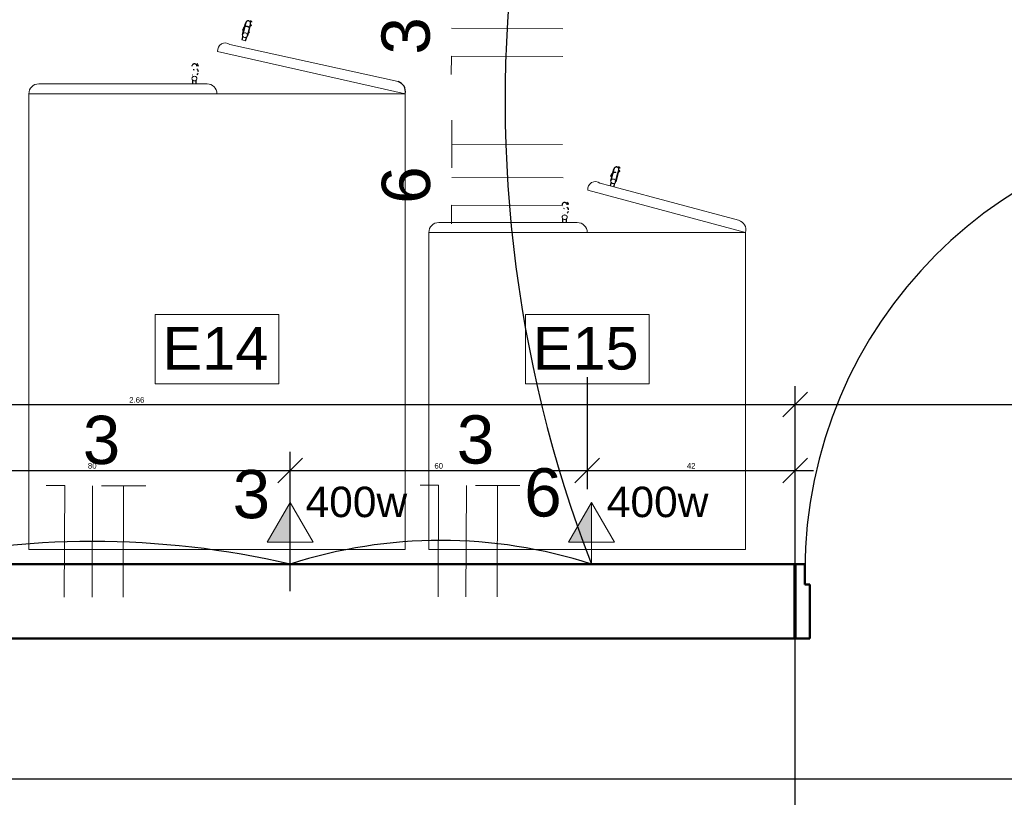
# Model space of a CAD drawing. Header units: metres. Extents: x -69 to 570, y -81 to 66.
# Tile 6 of 33: x -6.3 to -4.31, y -8.44 to -6.87. Entities that reach past the tile are written whole.
import ezdxf

# ---------------------------------------------------------------- set-up
doc = ezdxf.new("R2010")
doc.units = ezdxf.units.M
for name, color, linetype, lineweight in [('A-ANNO-DIMS', 211, 'Continuous', 9), ('A-ANNO-NOTE', 3, 'Continuous', 9), ('A-DOOR', 31, 'Continuous', 25), ('A-WALL', 113, 'Continuous', 25), ('EL-Condutos', 1, 'Continuous', 30), ('EL-Fios', 251, 'Continuous', 20), ('EL-Textos fios', 7, 'Continuous', 20), ('HACH', 251, 'Continuous', 5), ('Q-CASE', 31, 'Continuous', 25)]:
    doc.layers.add(name, color=color, linetype=linetype, lineweight=lineweight)
doc.styles.add('Arial', font='arial.ttf', dxfattribs={"height": 0.049177})
doc.styles.add('Arial_1', font='arial.ttf', dxfattribs={"height": 0.061471})
doc.styles.add('Arial_5', font='arial.ttf', dxfattribs={"height": 0.036882})
doc.styles.add('Arial_6', font='arial.ttf', dxfattribs={"height": 0.086059})
doc.dimstyles.new('Diagonal_-_1_50mm_Arial', dxfattribs={"dimscale": 0.3048, "dimtxt": 0.0375, "dimasz": 0.164042, "dimexe": 0.123031, "dimexo": 0.0625, "dimgap": 0.012303, "dimtad": 1, "dimrnd": 0.001, "dimzin": 0, "dimdsep": 46, "dimtxsty": 'Arial_5', "dimblk1": 'OBLIQUE', "dimblk2": 'OBLIQUE', "dimsah": 1, "dimcen": 0.09, "dimdle": 0.123031, "dimazin": 0, "dimtfac": 1, "dimtdec": 4, "dimtix": 1, "dimtmove": 0, "dimatfit": 3, "dimfxl": 0.246063, "dimfxlon": 1, "dimtvp": 1, "dimtolj": 1, "dimtzin": 0, "dimarcsym": 2})
doc.dimstyles.new('Diagonal_-_1_50mm_Arial_1', dxfattribs={"dimscale": 0.3048, "dimtxt": 0.0375, "dimasz": 0.164042, "dimexe": 0.123031, "dimexo": 0.0625, "dimgap": 0.012303, "dimtad": 1, "dimdec": 1, "dimlfac": 100, "dimrnd": 0.1, "dimdsep": 46, "dimtxsty": 'Arial_5', "dimblk1": 'OBLIQUE', "dimblk2": 'OBLIQUE', "dimsah": 1, "dimcen": 0.09, "dimdle": 0.123031, "dimazin": 0, "dimtfac": 1, "dimtdec": 4, "dimtix": 1, "dimtmove": 0, "dimatfit": 3, "dimfxl": 0.246063, "dimfxlon": 1, "dimtvp": 1, "dimtolj": 1, "dimtzin": 0, "dimarcsym": 2})
doc.dimstyles.new('Diagonal_-_1_50mm_Arial_2', dxfattribs={"dimscale": 0.3048, "dimtxt": 0.0375, "dimasz": 0.164042, "dimexe": 0.123031, "dimexo": 0.0625, "dimgap": 0.012303, "dimtad": 1, "dimdec": 1, "dimlfac": 100, "dimrnd": 0.1, "dimdsep": 46, "dimtxsty": 'Arial_5', "dimblk1": 'OBLIQUE', "dimblk2": 'OBLIQUE', "dimsah": 1, "dimcen": 0.09, "dimdle": 0.123031, "dimazin": 0, "dimtfac": 1, "dimtdec": 4, "dimtix": 1, "dimtmove": 0, "dimatfit": 3, "dimfxl": 0.246063, "dimfxlon": 1, "dimtvp": 1, "dimtolj": 1, "dimtzin": 0, "dimarcsym": 2})
doc.dimstyles.new('Diagonal_-_1_50mm_Arial_3', dxfattribs={"dimscale": 0.3048, "dimtxt": 0.0375, "dimasz": 0.164042, "dimexe": 0.123031, "dimexo": 0.0625, "dimgap": 0.012303, "dimtad": 1, "dimdec": 1, "dimlfac": 100, "dimrnd": 0.1, "dimdsep": 46, "dimtxsty": 'Arial_5', "dimblk1": 'OBLIQUE', "dimblk2": 'OBLIQUE', "dimsah": 1, "dimcen": 0.09, "dimdle": 0.123031, "dimazin": 0, "dimtfac": 1, "dimtdec": 4, "dimtix": 1, "dimtmove": 0, "dimatfit": 3, "dimfxl": 0.246063, "dimfxlon": 1, "dimtvp": 1, "dimtolj": 1, "dimtzin": 0, "dimarcsym": 2})

# ---------------------------------------------------------------- blocks, each defined once
blk = doc.blocks.new('Simbolos ok - Tomada Média-4435890-PLANTA BAIXA LAYOUT')
at = {"layer": 'A-ANNO-NOTE'}
blk.add_hatch(color=256, dxfattribs=at).paths.add_polyline_path([(0, 0.001777), (-0.001861, 0.001777), (0, 0.005)], flags=0)
for p, q in [((0, 0.005), (-0.001861, 0.001777)), ((0, 0.005), (-0.001861, 0.001777)), ((0, 0.005), (0.001861, 0.001777)), ((0, 0.001777), (0, 0.005)), ((0.001861, 0.001777), (-0.001861, 0.001777)), ((-0.001861, 0.001777), (0, 0.001777)), ((0, 0.001777), (0, 0))]:
    blk.add_line(p, q, dxfattribs=at)
blk = doc.blocks.new('_Oblique')
at = {"color": 0, "linetype": 'ByBlock', "lineweight": -2}
blk.add_line((-0.5, -0.5), (0.5, 0.5), dxfattribs=at)
blk = doc.blocks.new('FP_22-PLANTA BAIXA LAYOUT')
at = {"layer": 'Q-CASE'}
for p, q in [((-0.0132, -0.107), (-0.0153, -0.1148)), ((-0.0075, -0.1164), (-0.0055, -0.1091))]:
    blk.add_line(p, q, dxfattribs=at)
blk = doc.blocks.new('FP_23-PLANTA BAIXA LAYOUT')
at = {"layer": 'Q-CASE', "color": 9}
for p, q in [((-0.025, -0.1393), (-0.025, -0.1392)), ((-0.025, -0.1392), (-0.0249, -0.1392)), ((-0.0249, -0.1391), (-0.0249, -0.139)), ((-0.0249, -0.139), (-0.0248, -0.139)), ((-0.0249, -0.1392), (-0.0249, -0.1391)), ((-0.0248, -0.1389), (-0.0247, -0.1388)), ((-0.0248, -0.139), (-0.0248, -0.1389)), ((-0.0247, -0.1387), (-0.0246, -0.1386)), ((-0.0247, -0.1388), (-0.0247, -0.1387)), ((-0.0247, -0.1388), (-0.0247, -0.1388)), ((-0.0246, -0.1385), (-0.0245, -0.1384)), ((-0.0246, -0.1386), (-0.0246, -0.1385)), ((-0.0246, -0.1386), (-0.0246, -0.1386)), ((-0.0245, -0.1384), (-0.0244, -0.1383)), ((-0.0245, -0.1384), (-0.0245, -0.1384)), ((-0.0244, -0.1383), (-0.0244, -0.1382)), ((-0.0244, -0.1382), (-0.0243, -0.1382)), ((-0.0243, -0.1381), (-0.0243, -0.138)), ((-0.0243, -0.138), (-0.0242, -0.138)), ((-0.0243, -0.1382), (-0.0243, -0.1381)), ((-0.0242, -0.138), (-0.0242, -0.1379)), ((-0.0242, -0.1379), (-0.0241, -0.1379)), ((-0.0241, -0.1378), (-0.024, -0.1377)), ((-0.0241, -0.1379), (-0.0241, -0.1378)), ((-0.024, -0.1377), (-0.0239, -0.1376)), ((-0.024, -0.1377), (-0.024, -0.1377)), ((-0.0239, -0.1376), (-0.0238, -0.1375)), ((-0.0239, -0.1376), (-0.0239, -0.1376)), ((-0.0238, -0.1375), (-0.0238, -0.1374)), ((-0.0238, -0.1374), (-0.0237, -0.1374)), ((-0.0237, -0.1374), (-0.0237, -0.1373)), ((-0.0237, -0.1373), (-0.0236, -0.1373)), ((-0.0236, -0.1373), (-0.0236, -0.1372)), ((-0.0236, -0.1372), (-0.0235, -0.1372)), ((-0.0235, -0.1372), (-0.0234, -0.1371)), ((-0.0234, -0.1371), (-0.0234, -0.137)), ((-0.0234, -0.137), (-0.0233, -0.137)), ((-0.0233, -0.137), (-0.0233, -0.1369)), ((-0.0233, -0.1369), (-0.0232, -0.1369)), ((-0.0232, -0.1369), (-0.0232, -0.1368)), ((-0.0232, -0.1368), (-0.0231, -0.1368)), ((-0.0231, -0.1368), (-0.023, -0.1367)), ((-0.023, -0.1367), (-0.0229, -0.1366)), ((-0.023, -0.1367), (-0.023, -0.1367)), ((-0.0229, -0.1366), (-0.0229, -0.1366)), ((-0.0206, -0.1251), (-0.0206, -0.125)), ((-0.0206, -0.125), (-0.0205, -0.125)), ((-0.0206, -0.1252), (-0.0206, -0.1251)), ((-0.0205, -0.1249), (-0.0204, -0.1248)), ((-0.0205, -0.125), (-0.0205, -0.1249)), ((-0.0204, -0.1248), (-0.0204, -0.1247)), ((-0.0204, -0.1247), (-0.0203, -0.1247)), ((-0.0204, -0.1336), (-0.0202, -0.1338)), ((-0.0203, -0.1246), (-0.0202, -0.1245)), ((-0.0203, -0.1247), (-0.0203, -0.1246)), ((-0.0202, -0.1244), (-0.0201, -0.1243)), ((-0.0202, -0.1245), (-0.0202, -0.1244)), ((-0.0202, -0.1338), (-0.02, -0.134)), ((-0.0201, -0.1243), (-0.02, -0.1242)), ((-0.0201, -0.1243), (-0.0201, -0.1243)), ((-0.02, -0.1241), (-0.0199, -0.124)), ((-0.02, -0.1242), (-0.02, -0.1241)), ((-0.02, -0.134), (-0.0198, -0.1341)), ((-0.0199, -0.124), (-0.0198, -0.124)), ((-0.0198, -0.1239), (-0.0197, -0.1238)), ((-0.0198, -0.124), (-0.0198, -0.1239)), ((-0.0198, -0.1341), (-0.0196, -0.1343)), ((-0.0197, -0.1238), (-0.0197, -0.1237)), ((-0.0197, -0.1237), (-0.0196, -0.1237)), ((-0.0196, -0.1236), (-0.0195, -0.1235)), ((-0.0196, -0.1237), (-0.0196, -0.1236)), ((-0.0196, -0.1343), (-0.0194, -0.1345)), ((-0.0195, -0.1235), (-0.0194, -0.1234)), ((-0.0195, -0.1235), (-0.0195, -0.1235)), ((-0.0194, -0.1233), (-0.0193, -0.1232)), ((-0.0194, -0.1234), (-0.0194, -0.1233)), ((-0.0194, -0.1345), (-0.0191, -0.1346)), ((-0.0193, -0.1232), (-0.0192, -0.1232)), ((-0.0192, -0.1231), (-0.0191, -0.123)), ((-0.0192, -0.1232), (-0.0192, -0.1231)), ((-0.0191, -0.123), (-0.019, -0.1229)), ((-0.0191, -0.123), (-0.0191, -0.123)), ((-0.0191, -0.1346), (-0.0189, -0.1348)), ((-0.019, -0.1228), (-0.0189, -0.1227)), ((-0.019, -0.1229), (-0.019, -0.1228)), ((-0.0189, -0.1227), (-0.0188, -0.1227)), ((-0.0189, -0.1348), (-0.0187, -0.1349)), ((-0.0188, -0.1226), (-0.0187, -0.1225)), ((-0.0188, -0.1227), (-0.0188, -0.1226)), ((-0.0187, -0.1225), (-0.0186, -0.1224)), ((-0.0187, -0.1225), (-0.0187, -0.1225)), ((-0.0187, -0.1349), (-0.0184, -0.1351)), ((-0.0186, -0.1224), (-0.0185, -0.1223)), ((-0.0185, -0.1223), (-0.0184, -0.1222)), ((-0.0185, -0.1223), (-0.0185, -0.1223)), ((-0.0184, -0.1222), (-0.0183, -0.1221)), ((-0.0184, -0.1351), (-0.0182, -0.1352)), ((-0.0183, -0.1221), (-0.0182, -0.122)), ((-0.0183, -0.1221), (-0.0183, -0.1221)), ((-0.0182, -0.122), (-0.0182, -0.1219)), ((-0.0182, -0.1219), (-0.0181, -0.1219)), ((-0.0182, -0.1352), (-0.0179, -0.1353)), ((-0.0181, -0.1219), (-0.018, -0.1218)), ((-0.018, -0.1218), (-0.0179, -0.1217)), ((-0.018, -0.1218), (-0.018, -0.1218)), ((-0.0179, -0.1217), (-0.0178, -0.1216)), ((-0.0179, -0.1353), (-0.0177, -0.1354)), ((-0.0178, -0.1216), (-0.0177, -0.1215)), ((-0.0178, -0.1216), (-0.0178, -0.1216)), ((-0.0177, -0.1215), (-0.0176, -0.1214)), ((-0.0177, -0.1354), (-0.0174, -0.1355)), ((-0.0176, -0.1214), (-0.0175, -0.1213)), ((-0.0176, -0.1214), (-0.0176, -0.1214)), ((-0.0175, -0.1213), (-0.0174, -0.1213)), ((-0.0174, -0.1212), (-0.0173, -0.1211)), ((-0.0174, -0.1213), (-0.0174, -0.1212)), ((-0.0174, -0.1355), (-0.0171, -0.1356)), ((-0.0173, -0.1211), (-0.0172, -0.1211)), ((-0.0172, -0.1211), (-0.0172, -0.121)), ((-0.0172, -0.121), (-0.0171, -0.121)), ((-0.0171, -0.121), (-0.017, -0.1209)), ((-0.0171, -0.1356), (-0.0169, -0.1357)), ((-0.0169, -0.1357), (-0.0166, -0.1357)), ((-0.0252, -0.1448), (-0.0252, -0.1447)), ((-0.0252, -0.1447), (-0.0252, -0.1447)), ((-0.0251, -0.1448), (-0.0252, -0.1448)), ((-0.0251, -0.1449), (-0.0251, -0.1448)), ((-0.0251, -0.145), (-0.0251, -0.1449)), ((-0.025, -0.1451), (-0.0251, -0.145)), ((-0.0251, -0.145), (-0.0251, -0.145)), ((-0.025, -0.1394), (-0.025, -0.1393)), ((-0.025, -0.1452), (-0.025, -0.1451)), ((-0.025, -0.1451), (-0.025, -0.1451)), ((-0.0249, -0.1453), (-0.025, -0.1452)), ((-0.025, -0.1452), (-0.025, -0.1452)), ((-0.0249, -0.1454), (-0.0249, -0.1453)), ((-0.0249, -0.1455), (-0.0249, -0.1454)), ((-0.0249, -0.1454), (-0.0249, -0.1454)), ((-0.0248, -0.1455), (-0.0249, -0.1455)), ((-0.0248, -0.1456), (-0.0248, -0.1455)), ((-0.0248, -0.1457), (-0.0248, -0.1456)), ((-0.0248, -0.1456), (-0.0248, -0.1456)), ((-0.0247, -0.1457), (-0.0248, -0.1457)), ((-0.0247, -0.1458), (-0.0247, -0.1457)), ((-0.0246, -0.1459), (-0.0247, -0.1458)), ((-0.0247, -0.1458), (-0.0247, -0.1458)), ((-0.0246, -0.146), (-0.0246, -0.1459)), ((-0.0246, -0.1459), (-0.0246, -0.1459)), ((-0.0245, -0.1461), (-0.0246, -0.146)), ((-0.0245, -0.1462), (-0.0245, -0.1461)), ((-0.0245, -0.1461), (-0.0245, -0.1461)), ((-0.0244, -0.1462), (-0.0245, -0.1462)), ((-0.0244, -0.1463), (-0.0244, -0.1462)), ((-0.0243, -0.1464), (-0.0244, -0.1463)), ((-0.0244, -0.1463), (-0.0244, -0.1463)), ((-0.0243, -0.1465), (-0.0243, -0.1464)), ((-0.0243, -0.1464), (-0.0243, -0.1464)), ((-0.0242, -0.1465), (-0.0243, -0.1465)), ((-0.0241, -0.1466), (-0.0242, -0.1465)), ((-0.0242, -0.1465), (-0.0242, -0.1465)), ((-0.0241, -0.1467), (-0.0241, -0.1466)), ((-0.0241, -0.1466), (-0.0241, -0.1466)), ((-0.024, -0.1467), (-0.0241, -0.1467)), ((-0.024, -0.1468), (-0.024, -0.1467)), ((-0.0239, -0.1468), (-0.024, -0.1468)), ((-0.0239, -0.1469), (-0.0239, -0.1468)), ((-0.0238, -0.147), (-0.0239, -0.1469)), ((-0.0239, -0.1469), (-0.0239, -0.1469)), ((-0.0237, -0.1471), (-0.0238, -0.147)), ((-0.0238, -0.147), (-0.0238, -0.147)), ((-0.0236, -0.1472), (-0.0237, -0.1471)), ((-0.0237, -0.1471), (-0.0237, -0.1471)), ((-0.0237, -0.1471), (-0.0237, -0.1471)), ((-0.0235, -0.1473), (-0.0236, -0.1472)), ((-0.0236, -0.1472), (-0.0236, -0.1472)), ((-0.0234, -0.1473), (-0.0235, -0.1473)), ((-0.0235, -0.1473), (-0.0235, -0.1473)), ((-0.0234, -0.1474), (-0.0234, -0.1473)), ((-0.0233, -0.1475), (-0.0234, -0.1474)), ((-0.0234, -0.1474), (-0.0234, -0.1474)), ((-0.0232, -0.1475), (-0.0233, -0.1475)), ((-0.0233, -0.1475), (-0.0233, -0.1475)), ((-0.0232, -0.1476), (-0.0232, -0.1475)), ((-0.0231, -0.1476), (-0.0232, -0.1476)), ((-0.0231, -0.1477), (-0.0231, -0.1476)), ((-0.023, -0.1477), (-0.0231, -0.1477))]:
    blk.add_line(p, q, dxfattribs=at)
at = {"layer": 'Q-CASE', "flags": 128}
for points in [[(-0.0167, -0.117), (-0.0215, -0.1348), (-0.0231, -0.1406), (-0.022, -0.1366), (-0.0189, -0.1251), (-0.0167, -0.117)], [(-0.0232, -0.141), (-0.0233, -0.1416), (-0.0233, -0.1423), (-0.0231, -0.1437), (-0.0226, -0.1449), (-0.022, -0.1457), (-0.0215, -0.1462), (-0.0206, -0.1467), (-0.0196, -0.1471)]]:
    blk.add_lwpolyline(points, dxfattribs=at)
blk = doc.blocks.new('FP_24-PLANTA BAIXA LAYOUT')
at = {"layer": 'Q-CASE', "color": 9}
for p, q in [((-0.0166, -0.1358), (-0.0163, -0.1359)), ((-0.0163, -0.1359), (-0.016, -0.1359)), ((-0.016, -0.1359), (-0.0157, -0.1359)), ((-0.0157, -0.1359), (-0.0154, -0.136)), ((-0.0154, -0.136), (-0.0152, -0.136)), ((-0.0152, -0.136), (-0.0149, -0.136)), ((-0.0149, -0.136), (-0.0146, -0.136)), ((-0.0146, -0.136), (-0.0143, -0.1359)), ((-0.0143, -0.1359), (-0.014, -0.1359)), ((-0.014, -0.1359), (-0.0137, -0.1359)), ((-0.0137, -0.1359), (-0.0134, -0.1358)), ((-0.0134, -0.1358), (-0.0131, -0.1358)), ((-0.0131, -0.1358), (-0.0128, -0.1357)), ((-0.0128, -0.1357), (-0.0125, -0.1356)), ((-0.0125, -0.1356), (-0.0123, -0.1355)), ((-0.0123, -0.1355), (-0.012, -0.1354)), ((-0.012, -0.1354), (-0.0117, -0.1353)), ((-0.0117, -0.1353), (-0.0115, -0.1351)), ((-0.0115, -0.1351), (-0.0112, -0.135)), ((-0.0112, -0.135), (-0.0109, -0.1349)), ((-0.0109, -0.1349), (-0.0107, -0.1347)), ((-0.0107, -0.1347), (-0.0104, -0.1345)), ((-0.0104, -0.1331), (-0.0105, -0.1332)), ((-0.0103, -0.133), (-0.0104, -0.1331)), ((-0.0104, -0.1331), (-0.0104, -0.1331)), ((-0.0104, -0.1345), (-0.0102, -0.1343)), ((-0.0102, -0.1329), (-0.0103, -0.133)), ((-0.0101, -0.1328), (-0.0102, -0.1328)), ((-0.0102, -0.1328), (-0.0102, -0.1329)), ((-0.0102, -0.1343), (-0.01, -0.1342)), ((-0.01, -0.1326), (-0.0101, -0.1327)), ((-0.0101, -0.1327), (-0.0101, -0.1328)), ((-0.0099, -0.1326), (-0.01, -0.1326)), ((-0.01, -0.1342), (-0.0098, -0.134)), ((-0.0098, -0.1324), (-0.0099, -0.1325)), ((-0.0099, -0.1325), (-0.0099, -0.1326)), ((-0.0097, -0.1323), (-0.0098, -0.1323)), ((-0.0098, -0.1323), (-0.0098, -0.1324)), ((-0.0098, -0.134), (-0.0096, -0.1338)), ((-0.0096, -0.1322), (-0.0097, -0.1323)), ((-0.0095, -0.1321), (-0.0096, -0.1321)), ((-0.0096, -0.1321), (-0.0096, -0.1322)), ((-0.0096, -0.1338), (-0.0094, -0.1335)), ((-0.0094, -0.1319), (-0.0095, -0.132)), ((-0.0095, -0.132), (-0.0095, -0.1321)), ((-0.0093, -0.1317), (-0.0094, -0.1318)), ((-0.0094, -0.1318), (-0.0094, -0.1319)), ((-0.0094, -0.1335), (-0.0092, -0.1333)), ((-0.0092, -0.1317), (-0.0093, -0.1317)), ((-0.0091, -0.1315), (-0.0092, -0.1316)), ((-0.0092, -0.1316), (-0.0092, -0.1317)), ((-0.0092, -0.1333), (-0.009, -0.1331)), ((-0.009, -0.1314), (-0.0091, -0.1314)), ((-0.0091, -0.1314), (-0.0091, -0.1315)), ((-0.0089, -0.1312), (-0.009, -0.1313)), ((-0.009, -0.1313), (-0.009, -0.1314)), ((-0.009, -0.1331), (-0.0088, -0.1329)), ((-0.0087, -0.1223), (-0.0089, -0.1221)), ((-0.0088, -0.131), (-0.0089, -0.1311)), ((-0.0089, -0.1311), (-0.0089, -0.1312)), ((-0.0087, -0.1309), (-0.0088, -0.131)), ((-0.0088, -0.131), (-0.0088, -0.131)), ((-0.0088, -0.1329), (-0.0086, -0.1326)), ((-0.0086, -0.1307), (-0.0087, -0.1308)), ((-0.0087, -0.1308), (-0.0087, -0.1309)), ((-0.0085, -0.1306), (-0.0086, -0.1307)), ((-0.0084, -0.1305), (-0.0085, -0.1306)), ((-0.0085, -0.1306), (-0.0085, -0.1306)), ((-0.0083, -0.1303), (-0.0084, -0.1304)), ((-0.0084, -0.1304), (-0.0084, -0.1305)), ((-0.0082, -0.1301), (-0.0083, -0.1302)), ((-0.0083, -0.1302), (-0.0083, -0.1302)), ((-0.0083, -0.1302), (-0.0083, -0.1303)), ((-0.0081, -0.1299), (-0.0082, -0.13)), ((-0.0082, -0.13), (-0.0082, -0.1301)), ((-0.008, -0.1297), (-0.0081, -0.1298)), ((-0.0081, -0.1298), (-0.0081, -0.1299)), ((-0.0079, -0.1296), (-0.008, -0.1296)), ((-0.008, -0.1296), (-0.008, -0.1297)), ((-0.0078, -0.1294), (-0.0079, -0.1295)), ((-0.0079, -0.1295), (-0.0079, -0.1296)), ((-0.0077, -0.1292), (-0.0078, -0.1293)), ((-0.0078, -0.1293), (-0.0078, -0.1294)), ((-0.0076, -0.129), (-0.0077, -0.129)), ((-0.0077, -0.129), (-0.0077, -0.1291)), ((-0.0077, -0.1291), (-0.0077, -0.1292)), ((-0.0075, -0.1288), (-0.0076, -0.1289)), ((-0.0076, -0.1289), (-0.0076, -0.129)), ((-0.0074, -0.1286), (-0.0075, -0.1287)), ((-0.0075, -0.1287), (-0.0075, -0.1288)), ((-0.0073, -0.1283), (-0.0074, -0.1284)), ((-0.0074, -0.1284), (-0.0074, -0.1285)), ((-0.0074, -0.1285), (-0.0074, -0.1286)), ((-0.0072, -0.1281), (-0.0073, -0.1282)), ((-0.0073, -0.1282), (-0.0073, -0.1283)), ((-0.0102, -0.14), (-0.0103, -0.1401)), ((-0.0103, -0.1401), (-0.0103, -0.1402)), ((-0.0103, -0.1402), (-0.0103, -0.1402)), ((-0.0102, -0.1399), (-0.0102, -0.14)), ((-0.0102, -0.14), (-0.0102, -0.14))]:
    blk.add_line(p, q, dxfattribs=at)
at = {"layer": 'Q-CASE', "flags": 128}
for points in [[(-0.0071, -0.1195), (-0.0119, -0.1374), (-0.0134, -0.1432), (-0.0123, -0.1392), (-0.0093, -0.1277), (-0.0071, -0.1195)], [(-0.0196, -0.1471), (-0.019, -0.1472), (-0.0183, -0.1473), (-0.0176, -0.1472), (-0.0169, -0.147), (-0.0162, -0.1468), (-0.0156, -0.1464), (-0.015, -0.146), (-0.0141, -0.1449), (-0.0138, -0.1443), (-0.0135, -0.1436), (-0.0135, -0.1436)]]:
    blk.add_lwpolyline(points, dxfattribs=at)
blk = doc.blocks.new('FP_25-PLANTA BAIXA LAYOUT')
at = {"layer": 'Q-CASE'}
for p, q in [((0.0864, -0.0202), (0.0864, -0.0278)), ((0.0944, -0.0283), (0.0944, -0.0202))]:
    blk.add_line(p, q, dxfattribs=at)
blk = doc.blocks.new('FP_26-PLANTA BAIXA LAYOUT')
at = {"layer": 'Q-CASE', "color": 9}
for p, q in [((0.0945, -0.0381), (0.0944, -0.0381)), ((0.0946, -0.0381), (0.0945, -0.0381)), ((0.0945, -0.0381), (0.0945, -0.0381)), ((0.0947, -0.0381), (0.0946, -0.0381)), ((0.0946, -0.0381), (0.0946, -0.0381)), ((0.0948, -0.0382), (0.0947, -0.0381)), ((0.0949, -0.0382), (0.0948, -0.0382)), ((0.0948, -0.0382), (0.0948, -0.0382)), ((0.095, -0.0382), (0.0949, -0.0382)), ((0.0949, -0.0382), (0.0949, -0.0382)), ((0.0903, -0.048), (0.0915, -0.0481)), ((0.0915, -0.0481), (0.0927, -0.0484))]:
    blk.add_line(p, q, dxfattribs=at)
at = {"layer": 'Q-CASE', "flags": 128}
blk.add_lwpolyline([(0.0903, -0.0605), (0.091, -0.0605), (0.0916, -0.0603), (0.0923, -0.0601), (0.093, -0.0598), (0.0935, -0.0593), (0.094, -0.0589), (0.0944, -0.0583), (0.095, -0.057), (0.0952, -0.0563), (0.0953, -0.0556), (0.0953, -0.0555)], dxfattribs=at)
blk = doc.blocks.new('FP_27-PLANTA BAIXA LAYOUT')
at = {"layer": 'Q-CASE', "color": 9}
for p, q in [((0.084, -0.04), (0.0853, -0.0385)), ((0.0833, -0.0472), (0.083, -0.0452)), ((0.0833, -0.0576), (0.083, -0.0556)), ((0.0833, -0.0418), (0.084, -0.04)), ((0.0842, -0.0489), (0.0833, -0.0472)), ((0.0842, -0.0594), (0.0833, -0.0576)), ((0.0855, -0.0504), (0.0842, -0.0489)), ((0.0855, -0.0609), (0.0842, -0.0594))]:
    blk.add_line(p, q, dxfattribs=at)
at = {"layer": 'Q-CASE', "flags": 128}
blk.add_lwpolyline([(0.0853, -0.0555), (0.0853, -0.0562), (0.0855, -0.0569), (0.086, -0.0582), (0.0869, -0.0592), (0.0876, -0.0598), (0.0883, -0.0601), (0.0893, -0.0604), (0.0903, -0.0605)], dxfattribs=at)
blk = doc.blocks.new('FP_16-PLANTA BAIXA LAYOUT')
at = {"layer": 'Q-CASE'}
for p, q in [((-0.0092, -0.092), (-0.0113, -0.0998)), ((-0.0034, -0.1014), (-0.0015, -0.0941))]:
    blk.add_line(p, q, dxfattribs=at)
blk = doc.blocks.new('FP_17-PLANTA BAIXA LAYOUT')
at = {"layer": 'Q-CASE', "color": 9}
for p, q in [((-0.0144, -0.1084), (-0.0143, -0.1084)), ((-0.0143, -0.1084), (-0.0142, -0.1083)), ((-0.0142, -0.1083), (-0.0142, -0.1082)), ((-0.0142, -0.1082), (-0.0141, -0.1082)), ((-0.0141, -0.1082), (-0.0141, -0.1081)), ((-0.0141, -0.1081), (-0.014, -0.1081)), ((-0.014, -0.1081), (-0.0139, -0.108)), ((-0.0139, -0.108), (-0.0138, -0.1079)), ((-0.0139, -0.108), (-0.0139, -0.108)), ((-0.0138, -0.1079), (-0.0137, -0.1079)), ((-0.0137, -0.1078), (-0.0136, -0.1077)), ((-0.0137, -0.1079), (-0.0137, -0.1078)), ((-0.0136, -0.1077), (-0.0135, -0.1077)), ((-0.0135, -0.1077), (-0.0135, -0.1076)), ((-0.0135, -0.1076), (-0.0134, -0.1076)), ((-0.0211, -0.1246), (-0.0211, -0.1245)), ((-0.0211, -0.1245), (-0.021, -0.1245)), ((-0.021, -0.1301), (-0.0211, -0.13)), ((-0.021, -0.1244), (-0.021, -0.1243)), ((-0.021, -0.1243), (-0.0209, -0.1243)), ((-0.021, -0.1245), (-0.021, -0.1244)), ((-0.021, -0.1302), (-0.021, -0.1301)), ((-0.021, -0.1301), (-0.021, -0.1301)), ((-0.0209, -0.1303), (-0.021, -0.1302)), ((-0.021, -0.1302), (-0.021, -0.1302)), ((-0.0209, -0.1242), (-0.0209, -0.1241)), ((-0.0209, -0.1241), (-0.0208, -0.1241)), ((-0.0209, -0.1243), (-0.0209, -0.1242)), ((-0.0209, -0.1304), (-0.0209, -0.1303)), ((-0.0208, -0.1305), (-0.0209, -0.1304)), ((-0.0209, -0.1304), (-0.0209, -0.1304)), ((-0.0208, -0.124), (-0.0208, -0.1239)), ((-0.0208, -0.1239), (-0.0207, -0.1239)), ((-0.0208, -0.1241), (-0.0208, -0.124)), ((-0.0208, -0.1306), (-0.0208, -0.1305)), ((-0.0208, -0.1305), (-0.0208, -0.1305)), ((-0.0207, -0.1307), (-0.0208, -0.1306)), ((-0.0208, -0.1306), (-0.0208, -0.1306)), ((-0.0207, -0.1238), (-0.0207, -0.1237)), ((-0.0207, -0.1237), (-0.0206, -0.1237)), ((-0.0207, -0.1239), (-0.0207, -0.1238)), ((-0.0207, -0.1308), (-0.0207, -0.1307)), ((-0.0206, -0.1309), (-0.0207, -0.1308)), ((-0.0207, -0.1308), (-0.0207, -0.1308)), ((-0.0206, -0.1236), (-0.0206, -0.1235)), ((-0.0206, -0.1235), (-0.0205, -0.1235)), ((-0.0206, -0.1237), (-0.0206, -0.1236)), ((-0.0206, -0.131), (-0.0206, -0.1309)), ((-0.0206, -0.1309), (-0.0206, -0.1309)), ((-0.0205, -0.131), (-0.0206, -0.131)), ((-0.0205, -0.1234), (-0.0204, -0.1233)), ((-0.0205, -0.1235), (-0.0205, -0.1234)), ((-0.0205, -0.1311), (-0.0205, -0.131)), ((-0.0204, -0.1312), (-0.0205, -0.1311)), ((-0.0205, -0.1311), (-0.0205, -0.1311)), ((-0.0204, -0.1233), (-0.0203, -0.1232)), ((-0.0204, -0.1233), (-0.0204, -0.1233)), ((-0.0204, -0.1313), (-0.0204, -0.1312)), ((-0.0204, -0.1312), (-0.0204, -0.1312)), ((-0.0203, -0.1313), (-0.0204, -0.1313)), ((-0.0203, -0.1231), (-0.0202, -0.123)), ((-0.0203, -0.1232), (-0.0203, -0.1231)), ((-0.0203, -0.1231), (-0.0203, -0.1231)), ((-0.0203, -0.1314), (-0.0203, -0.1313)), ((-0.0202, -0.1315), (-0.0203, -0.1314)), ((-0.0203, -0.1314), (-0.0203, -0.1314)), ((-0.0202, -0.123), (-0.0201, -0.1229)), ((-0.0202, -0.123), (-0.0202, -0.123)), ((-0.0201, -0.1316), (-0.0202, -0.1315)), ((-0.0202, -0.1315), (-0.0202, -0.1315)), ((-0.0201, -0.1229), (-0.0201, -0.1228)), ((-0.0201, -0.1228), (-0.02, -0.1228)), ((-0.0201, -0.1317), (-0.0201, -0.1316)), ((-0.0201, -0.1316), (-0.0201, -0.1316)), ((-0.02, -0.1317), (-0.0201, -0.1317)), ((-0.02, -0.1228), (-0.02, -0.1227)), ((-0.02, -0.1227), (-0.0199, -0.1227)), ((-0.02, -0.1318), (-0.02, -0.1317)), ((-0.0199, -0.1318), (-0.02, -0.1318)), ((-0.0199, -0.1226), (-0.0198, -0.1225)), ((-0.0199, -0.1227), (-0.0199, -0.1226)), ((-0.0199, -0.1319), (-0.0199, -0.1318)), ((-0.0198, -0.132), (-0.0199, -0.1319)), ((-0.0199, -0.1319), (-0.0199, -0.1319)), ((-0.0198, -0.1225), (-0.0197, -0.1224)), ((-0.0198, -0.1225), (-0.0198, -0.1225)), ((-0.0197, -0.1321), (-0.0198, -0.132)), ((-0.0198, -0.132), (-0.0198, -0.132)), ((-0.0197, -0.1224), (-0.0196, -0.1223)), ((-0.0197, -0.1224), (-0.0197, -0.1224)), ((-0.0196, -0.1322), (-0.0197, -0.1321)), ((-0.0197, -0.1321), (-0.0197, -0.1321)), ((-0.0196, -0.1223), (-0.0195, -0.1222)), ((-0.0196, -0.1223), (-0.0196, -0.1223)), ((-0.0195, -0.1323), (-0.0196, -0.1322)), ((-0.0196, -0.1322), (-0.0196, -0.1322)), ((-0.0196, -0.1322), (-0.0196, -0.1322)), ((-0.0195, -0.1222), (-0.0194, -0.1221)), ((-0.0195, -0.1222), (-0.0195, -0.1222)), ((-0.0194, -0.1324), (-0.0195, -0.1323)), ((-0.0195, -0.1323), (-0.0195, -0.1323)), ((-0.0194, -0.1221), (-0.0194, -0.122)), ((-0.0194, -0.122), (-0.0193, -0.122)), ((-0.0193, -0.1324), (-0.0194, -0.1324)), ((-0.0194, -0.1324), (-0.0194, -0.1324)), ((-0.0193, -0.122), (-0.0193, -0.1219)), ((-0.0193, -0.1219), (-0.0192, -0.1219)), ((-0.0193, -0.1325), (-0.0193, -0.1324)), ((-0.0192, -0.1325), (-0.0193, -0.1325)), ((-0.0192, -0.1326), (-0.0192, -0.1325)), ((-0.0191, -0.1326), (-0.0192, -0.1326)), ((-0.0192, -0.1326), (-0.0192, -0.1326)), ((-0.0191, -0.1327), (-0.0191, -0.1326)), ((-0.019, -0.1327), (-0.0191, -0.1327)), ((-0.019, -0.1328), (-0.019, -0.1327)), ((-0.0189, -0.1328), (-0.019, -0.1328)), ((-0.0188, -0.1329), (-0.0189, -0.1328)), ((-0.0189, -0.1328), (-0.0189, -0.1328)), ((-0.0187, -0.1329), (-0.0188, -0.1329)), ((-0.0188, -0.1329), (-0.0188, -0.1329)), ((-0.0187, -0.133), (-0.0187, -0.1329)), ((-0.0186, -0.133), (-0.0187, -0.133)), ((-0.0185, -0.1331), (-0.0186, -0.133)), ((-0.0186, -0.133), (-0.0186, -0.133)), ((-0.0133, -0.1207), (-0.0131, -0.1208)), ((-0.0131, -0.1208), (-0.0129, -0.1208)), ((-0.0129, -0.1208), (-0.0126, -0.1209))]:
    blk.add_line(p, q, dxfattribs=at)
at = {"layer": 'Q-CASE', "flags": 128}
for points in [[(-0.0127, -0.102), (-0.0175, -0.1198), (-0.0191, -0.1256), (-0.018, -0.1216), (-0.0149, -0.1101), (-0.0128, -0.1022)], [(-0.0192, -0.126), (-0.0193, -0.1266), (-0.0193, -0.1273), (-0.0191, -0.1287), (-0.0186, -0.1299), (-0.018, -0.1307), (-0.0175, -0.1312), (-0.0166, -0.1317), (-0.0156, -0.1321)]]:
    blk.add_lwpolyline(points, dxfattribs=at)
blk = doc.blocks.new('FP_18-PLANTA BAIXA LAYOUT')
at = {"layer": 'Q-CASE', "color": 9}
for p, q in [((-0.0062, -0.1195), (-0.0059, -0.1193)), ((-0.0059, -0.1193), (-0.0057, -0.119)), ((-0.0057, -0.119), (-0.0055, -0.1188)), ((-0.0055, -0.1188), (-0.0053, -0.1186)), ((-0.0053, -0.1186), (-0.005, -0.1183)), ((-0.005, -0.1183), (-0.0049, -0.1181)), ((-0.0047, -0.1073), (-0.0049, -0.1071)), ((-0.0049, -0.1181), (-0.0047, -0.1178)), ((-0.0044, -0.1076), (-0.0047, -0.1073)), ((-0.0047, -0.1178), (-0.0045, -0.1175)), ((-0.0045, -0.1175), (-0.0043, -0.1173)), ((-0.0043, -0.1078), (-0.0044, -0.1076)), ((-0.0041, -0.1081), (-0.0043, -0.1078)), ((-0.0043, -0.1173), (-0.0042, -0.117)), ((-0.0042, -0.117), (-0.0041, -0.1167)), ((-0.0039, -0.1083), (-0.0041, -0.1081)), ((-0.004, -0.1158), (-0.0041, -0.1158)), ((-0.0041, -0.1158), (-0.0041, -0.1159)), ((-0.0041, -0.1159), (-0.0041, -0.116)), ((-0.0041, -0.1167), (-0.0039, -0.1164)), ((-0.0039, -0.1156), (-0.004, -0.1157)), ((-0.004, -0.1157), (-0.004, -0.1158)), ((-0.0037, -0.1086), (-0.0039, -0.1083)), ((-0.0038, -0.1153), (-0.0039, -0.1154)), ((-0.0039, -0.1154), (-0.0039, -0.1155)), ((-0.0039, -0.1155), (-0.0039, -0.1156)), ((-0.0039, -0.1164), (-0.0038, -0.1161)), ((-0.0037, -0.1152), (-0.0038, -0.1152)), ((-0.0038, -0.1152), (-0.0038, -0.1153)), ((-0.0038, -0.1161), (-0.0037, -0.1158)), ((-0.0036, -0.1089), (-0.0037, -0.1086)), ((-0.0036, -0.1149), (-0.0037, -0.115)), ((-0.0037, -0.115), (-0.0037, -0.1151)), ((-0.0037, -0.1151), (-0.0037, -0.1152)), ((-0.0035, -0.1091), (-0.0036, -0.1089)), ((-0.0035, -0.1146), (-0.0036, -0.1147)), ((-0.0036, -0.1147), (-0.0036, -0.1148)), ((-0.0036, -0.1148), (-0.0036, -0.1149)), ((-0.0034, -0.1094), (-0.0035, -0.1091)), ((-0.0034, -0.1143), (-0.0035, -0.1144)), ((-0.0035, -0.1144), (-0.0035, -0.1145)), ((-0.0035, -0.1145), (-0.0035, -0.1146)), ((-0.0032, -0.1097), (-0.0034, -0.1094)), ((-0.0033, -0.1141), (-0.0034, -0.1142)), ((-0.0034, -0.1142), (-0.0034, -0.1143)), ((-0.0034, -0.1143), (-0.0034, -0.1143)), ((-0.0032, -0.1138), (-0.0033, -0.1139)), ((-0.0033, -0.1139), (-0.0033, -0.114)), ((-0.0033, -0.114), (-0.0033, -0.1141)), ((-0.0031, -0.1135), (-0.0032, -0.1136)), ((-0.0032, -0.1136), (-0.0032, -0.1137)), ((-0.0032, -0.1137), (-0.0032, -0.1138)), ((-0.003, -0.1132), (-0.0031, -0.1132)), ((-0.0031, -0.1132), (-0.0031, -0.1133)), ((-0.0031, -0.1133), (-0.0031, -0.1134)), ((-0.0031, -0.1134), (-0.0031, -0.1135)), ((-0.003, -0.1131), (-0.003, -0.1132)), ((-0.0123, -0.121), (-0.012, -0.1211)), ((-0.012, -0.1211), (-0.0117, -0.1211)), ((-0.0117, -0.1211), (-0.0113, -0.1211)), ((-0.0113, -0.1211), (-0.011, -0.1211)), ((-0.011, -0.1211), (-0.0107, -0.1211)), ((-0.0107, -0.1211), (-0.0104, -0.1211)), ((-0.0104, -0.1211), (-0.01, -0.1211)), ((-0.01, -0.1211), (-0.0097, -0.121)), ((-0.0097, -0.121), (-0.0094, -0.121)), ((-0.0094, -0.121), (-0.0091, -0.1209)), ((-0.0091, -0.1209), (-0.0088, -0.1208)), ((-0.0088, -0.1208), (-0.0085, -0.1207)), ((-0.0085, -0.1207), (-0.0082, -0.1206)), ((-0.0082, -0.1206), (-0.0079, -0.1205)), ((-0.0079, -0.1205), (-0.0076, -0.1204)), ((-0.0076, -0.1204), (-0.0073, -0.1202)), ((-0.0073, -0.1202), (-0.007, -0.12)), ((-0.007, -0.12), (-0.0067, -0.1199)), ((-0.0067, -0.1199), (-0.0064, -0.1197)), ((-0.0064, -0.1197), (-0.0062, -0.1195))]:
    blk.add_line(p, q, dxfattribs=at)
at = {"layer": 'Q-CASE', "flags": 128}
for points in [[(-0.0031, -0.1045), (-0.0079, -0.1224), (-0.0094, -0.1282), (-0.0083, -0.1242), (-0.0053, -0.1127), (-0.0031, -0.1045)], [(-0.0156, -0.1321), (-0.015, -0.1322), (-0.0142, -0.1323), (-0.0135, -0.1322), (-0.0128, -0.132), (-0.0122, -0.1318), (-0.0116, -0.1314), (-0.011, -0.131), (-0.0101, -0.1299), (-0.0098, -0.1293), (-0.0095, -0.1286), (-0.0095, -0.1286)]]:
    blk.add_lwpolyline(points, dxfattribs=at)
blk = doc.blocks.new('FP_19-PLANTA BAIXA LAYOUT')
at = {"layer": 'Q-CASE'}
for p, q in [((0.0864, -0.0202), (0.0864, -0.0278)), ((0.0944, -0.0283), (0.0944, -0.0202))]:
    blk.add_line(p, q, dxfattribs=at)
blk = doc.blocks.new('FP_20-PLANTA BAIXA LAYOUT')
at = {"layer": 'Q-CASE', "color": 9}
for p, q in [((0.0945, -0.0378), (0.0944, -0.0378)), ((0.0946, -0.0379), (0.0945, -0.0378)), ((0.0945, -0.0378), (0.0945, -0.0378)), ((0.0903, -0.0479), (0.0922, -0.0482))]:
    blk.add_line(p, q, dxfattribs=at)
at = {"layer": 'Q-CASE', "flags": 128}
blk.add_lwpolyline([(0.0903, -0.0605), (0.091, -0.0605), (0.0916, -0.0603), (0.0923, -0.0601), (0.093, -0.0598), (0.0935, -0.0593), (0.094, -0.0589), (0.0944, -0.0583), (0.095, -0.057), (0.0952, -0.0563), (0.0953, -0.0556), (0.0953, -0.0555)], dxfattribs=at)
blk = doc.blocks.new('FP_21-PLANTA BAIXA LAYOUT')
at = {"layer": 'Q-CASE', "color": 9}
for p, q in [((0.0838, -0.0404), (0.0849, -0.0388)), ((0.0831, -0.0423), (0.0838, -0.0404)), ((0.0835, -0.0478), (0.0831, -0.0459)), ((0.0835, -0.0581), (0.0831, -0.0562)), ((0.0846, -0.0495), (0.0835, -0.0478)), ((0.0846, -0.0599), (0.0835, -0.0581)), ((0.086, -0.0509), (0.0846, -0.0495)), ((0.086, -0.0613), (0.0846, -0.0599))]:
    blk.add_line(p, q, dxfattribs=at)
at = {"layer": 'Q-CASE', "flags": 128}
blk.add_lwpolyline([(0.0853, -0.0555), (0.0853, -0.0562), (0.0855, -0.0569), (0.086, -0.0582), (0.0869, -0.0592), (0.0876, -0.0598), (0.0883, -0.0601), (0.0893, -0.0604), (0.0903, -0.0605)], dxfattribs=at)

msp = doc.modelspace()

# ---------------------------------------------------------------- linework, layer by layer
at = {"layer": 'A-DOOR', "color": 251, "lineweight": 50}
for p, q in [((-4.7124, -7.9671), (-4.7324, -7.9671)), ((-4.7324, -7.9671), (-4.7324, -8.1171)), ((-4.7124, -8.0083), (-4.7124, -7.9671)), ((-4.7024, -8.0083), (-4.7124, -8.0083)), ((-4.7024, -8.1171), (-4.7024, -8.0083)), ((-4.7324, -8.1171), (-4.7024, -8.1171))]:
    msp.add_line(p, q, dxfattribs=at)
at = {"layer": 'A-DOOR', "color": 251}
msp.add_arc((-3.8124, -7.9795), 0.9, 90, 180, dxfattribs=at)
at = {"layer": 'A-WALL', "color": 251, "lineweight": 50}
for p, q in [((-4.7324, -7.9671), (-6.7524, -7.9671)), ((-7.3924, -8.1171), (-4.7324, -8.1171))]:
    msp.add_line(p, q, dxfattribs=at)
at = {"layer": 'A-WALL', "color": 251, "lineweight": 70}
msp.add_line((-4.7324, -8.1171), (-4.7324, -7.9671), dxfattribs=at)
at = {"layer": 'EL-Condutos'}
for centre, radius, start, end in [((-2.7215, -7.031), 2.5968, 171.8987, 201.128), ((-6.1524, -9.6862), 1.7651, 76.902, 103.098), ((-5.4481, -8.9058), 0.9869, 72.0385, 107.9615)]:
    msp.add_arc(centre, radius, start, end, dxfattribs=at)
at = {"layer": 'EL-Fios', "color": 5}
for p, q in [((-5.2017, -6.8857), (-5.4267, -6.8848)), ((-5.4271, -6.9785), (-5.4269, -6.941)), ((-5.2019, -6.942), (-5.4269, -6.941)), ((-5.4259, -7.1188), (-5.4257, -7.0707)), ((-5.4261, -7.1668), (-5.4259, -7.1188)), ((-5.2021, -7.1192), (-5.4259, -7.1188)), ((-5.2011, -7.1869), (-5.4262, -7.1859)), ((-5.4265, -7.2797), (-5.4264, -7.2421)), ((-5.2014, -7.2431), (-5.4264, -7.2421)), ((-6.2457, -7.8083), (-6.2081, -7.8084)), ((-6.2091, -8.0334), (-6.2081, -7.8084)), ((-6.1528, -8.0336), (-6.1519, -7.8086)), ((-6.1336, -7.8087), (-6.089, -7.8089)), ((-6.0899, -8.0339), (-6.089, -7.8089)), ((-6.089, -7.8089), (-6.0444, -7.809)), ((-5.4901, -7.8074), (-5.4526, -7.8076)), ((-5.4535, -8.0326), (-5.4526, -7.8076)), ((-5.3973, -8.0328), (-5.3964, -7.8078)), ((-5.3781, -7.8079), (-5.3334, -7.808)), ((-5.3344, -8.033), (-5.3334, -7.808)), ((-5.3334, -7.808), (-5.2888, -7.8082))]:
    msp.add_line(p, q, dxfattribs=at)
at = {"layer": 'HACH', "color": 253}
for p, q in [((-5.8746, -6.9175), (-5.5345, -6.9926)), ((-5.8425, -6.9101), (-5.8502, -6.908)), ((-5.5204, -7.0171), (-5.8991, -6.9317)), ((-5.9204, -6.9971), (-6.2604, -6.9971)), ((-5.9421, -6.9969), (-5.9501, -6.9969)), ((-5.9004, -7.0171), (-6.2804, -7.0171)), ((-5.5204, -7.0171), (-6.2804, -7.0171)), ((-6.2804, -7.9371), (-6.2804, -7.0171)), ((-5.5204, -7.0171), (-5.5204, -7.9371)), ((-5.1266, -7.1975), (-5.1062, -7.203)), ((-4.8324, -7.2971), (-5.1511, -7.2117)), ((-5.0985, -7.2051), (-5.1062, -7.203)), ((-5.0985, -7.2051), (-4.8465, -7.2726)), ((-5.1724, -7.2771), (-5.4524, -7.2771)), ((-5.1941, -7.2769), (-5.2021, -7.2769)), ((-5.1524, -7.2971), (-5.4724, -7.2971)), ((-4.8324, -7.2971), (-5.4724, -7.2971)), ((-5.4724, -7.9371), (-5.4724, -7.2971)), ((-4.8324, -7.2971), (-4.8324, -7.9371)), ((-6.0254, -7.463), (-5.7754, -7.463)), ((-6.0254, -7.603), (-6.0254, -7.463)), ((-5.7754, -7.463), (-5.7754, -7.603)), ((-5.2774, -7.463), (-5.0274, -7.463)), ((-5.2774, -7.603), (-5.2774, -7.463)), ((-5.0274, -7.463), (-5.0274, -7.603)), ((-5.7754, -7.603), (-6.0254, -7.603)), ((-5.0274, -7.603), (-5.2774, -7.603)), ((-5.5204, -7.9371), (-6.2804, -7.9371)), ((-4.8324, -7.9371), (-5.4724, -7.9371))]:
    msp.add_line(p, q, dxfattribs=at)
at = {"layer": 'HACH', "color": 253, "flags": 128}
for points in [[(-5.8426, -6.8943), (-5.8438, -6.8942), (-5.8451, -6.8943), (-5.8463, -6.8947), (-5.8473, -6.8955), (-5.8481, -6.8964), (-5.8486, -6.8975), (-5.8487, -6.8987), (-5.8485, -6.8999), (-5.848, -6.9011), (-5.8472, -6.902), (-5.8462, -6.9028), (-5.8449, -6.9033)], [(-5.8449, -6.9033), (-5.8437, -6.9035), (-5.8424, -6.9033), (-5.8412, -6.9029), (-5.8402, -6.9022), (-5.8394, -6.9012), (-5.8389, -6.9001), (-5.8388, -6.8989), (-5.839, -6.8977), (-5.8395, -6.8966), (-5.8403, -6.8956), (-5.8413, -6.8948), (-5.8426, -6.8943)], [(-5.9459, -6.9817), (-5.9472, -6.9819), (-5.9484, -6.9824), (-5.9495, -6.9831), (-5.9503, -6.9841), (-5.9508, -6.9852), (-5.9509, -6.9864), (-5.9508, -6.9876), (-5.9503, -6.9887), (-5.9495, -6.9897), (-5.9484, -6.9904), (-5.9472, -6.9908), (-5.9459, -6.991)], [(-5.9459, -6.991), (-5.9446, -6.9908), (-5.9434, -6.9904), (-5.9424, -6.9897), (-5.9416, -6.9887), (-5.9411, -6.9876), (-5.9409, -6.9864), (-5.9411, -6.9852), (-5.9416, -6.9841), (-5.9424, -6.9831), (-5.9434, -6.9824), (-5.9446, -6.9819), (-5.9459, -6.9817)], [(-5.0986, -7.1893), (-5.0999, -7.1892), (-5.1012, -7.1893), (-5.1024, -7.1897), (-5.1034, -7.1905), (-5.1041, -7.1914), (-5.1046, -7.1925), (-5.1048, -7.1937), (-5.1046, -7.1949), (-5.104, -7.1961), (-5.1032, -7.197), (-5.1022, -7.1978), (-5.101, -7.1983)], [(-5.101, -7.1983), (-5.0997, -7.1985), (-5.0984, -7.1983), (-5.0972, -7.1979), (-5.0962, -7.1972), (-5.0954, -7.1962), (-5.095, -7.1951), (-5.0948, -7.1939), (-5.095, -7.1927), (-5.0955, -7.1916), (-5.0963, -7.1906), (-5.0974, -7.1898), (-5.0986, -7.1893)], [(-5.198, -7.2617), (-5.1992, -7.2619), (-5.2005, -7.2624), (-5.2015, -7.2631), (-5.2023, -7.2641), (-5.2028, -7.2652), (-5.203, -7.2664), (-5.2028, -7.2676), (-5.2023, -7.2687), (-5.2015, -7.2697), (-5.2005, -7.2704), (-5.1992, -7.2708), (-5.198, -7.271)], [(-5.198, -7.271), (-5.1967, -7.2708), (-5.1955, -7.2704), (-5.1944, -7.2697), (-5.1936, -7.2687), (-5.1931, -7.2676), (-5.193, -7.2664), (-5.1931, -7.2652), (-5.1936, -7.2641), (-5.1944, -7.2631), (-5.1955, -7.2624), (-5.1967, -7.2619), (-5.198, -7.2617)]]:
    msp.add_lwpolyline(points, dxfattribs=at)
at = {"layer": 'HACH', "color": 253}
for centre, radius, start, end in [((-5.8837, -6.93), 0.0155, 54.0116, 185.9884), ((-6.2604, -7.0171), 0.02, 90, 180), ((-5.9204, -7.0171), 0.02, 0, 90), ((-5.1357, -7.21), 0.0155, 54.0116, 185.9884), ((-5.4524, -7.2971), 0.02, 90, 180), ((-5.1724, -7.2971), 0.02, 0, 90), ((-4.8517, -7.2919), 0.02, 345, 75)]:
    msp.add_arc(centre, radius, start, end, dxfattribs=at)
at = {"layer": 'Q-CASE', "color": 253}
msp.add_arc((-5.5397, -7.0119), 0.02, 345, 75, dxfattribs=at)

# ---------------------------------------------------------------- block references
at = {"layer": 'A-ANNO-NOTE', "xscale": 25, "yscale": 25, "zscale": 25}
for p in [(-5.7524, -7.9671), (-5.1437, -7.9671)]:
    msp.add_blockref('Simbolos ok - Tomada Média-4435890-PLANTA BAIXA LAYOUT', p, dxfattribs=at)
at = {"layer": 'HACH', "color": 253, "rotation": 180}
for name, p in [('FP_24-PLANTA BAIXA LAYOUT', (-5.8557, -7.0171)), ('FP_23-PLANTA BAIXA LAYOUT', (-5.8557, -7.0171)), ('FP_22-PLANTA BAIXA LAYOUT', (-5.8557, -7.0171)), ('FP_26-PLANTA BAIXA LAYOUT', (-5.8557, -7.0171)), ('FP_27-PLANTA BAIXA LAYOUT', (-5.8557, -7.0171)), ('FP_25-PLANTA BAIXA LAYOUT', (-5.8557, -7.0171)), ('FP_18-PLANTA BAIXA LAYOUT', (-5.1077, -7.2971)), ('FP_17-PLANTA BAIXA LAYOUT', (-5.1077, -7.2971)), ('FP_16-PLANTA BAIXA LAYOUT', (-5.1077, -7.2971)), ('FP_20-PLANTA BAIXA LAYOUT', (-5.1077, -7.2971)), ('FP_21-PLANTA BAIXA LAYOUT', (-5.1077, -7.2971)), ('FP_19-PLANTA BAIXA LAYOUT', (-5.1077, -7.2971))]:
    msp.add_blockref(name, p, dxfattribs=at)

# ---------------------------------------------------------------- texts
at = {"layer": 'A-ANNO-NOTE', "char_height": 0.06147, "width": 0.24225, "attachment_point": 2, "line_spacing_factor": 0.938532, "style": 'Arial_1'}
for insert in [(-5.6188, -7.8105), (-5.0102, -7.8105)]:
    msp.add_mtext('400w', dxfattribs=dict(at, insert=insert))
at = {"layer": 'EL-Textos fios', "color": 5, "char_height": 0.0975, "width": 0.117, "attachment_point": 8, "line_spacing_factor": 0.798, "style": 'Arial'}
for s, insert, rotation in [('3', (-5.4692, -6.9004), 89.7588), ('6', (-5.4686, -7.2016), 89.7588), ('3', (-6.1338, -7.7661), 359.7588), ('3', (-5.3782, -7.7653), 359.7588)]:
    msp.add_mtext(s, dxfattribs=dict(at, insert=insert, rotation=rotation))
at = {"layer": 'EL-Textos fios', "color": 3, "char_height": 0.0975, "width": 0.117, "attachment_point": 8, "rotation": 359.7588, "line_spacing_factor": 0.798, "style": 'Arial'}
for s, insert in [('3', (-5.831, -7.8756)), ('6', (-5.242, -7.8721))]:
    msp.add_mtext(s, dxfattribs=dict(at, insert=insert))
at = {"layer": 'HACH', "color": 253, "style": 'Arial_6'}
for s, p in [('E14', (-6.0104, -7.574)), ('E15', (-5.2624, -7.574))]:
    msp.add_text(s, height=0.08606, dxfattribs=at).set_placement(p)

# ---------------------------------------------------------------- dimensions: what is measured, and where the dimension line sits
at = {"layer": 'A-ANNO-DIMS'}
for base, p1, p2, dimstyle, override in [((-4.7324, -7.6447), (-7.3924, -7.7197), (-4.7324, -7.7197), 'Diagonal_-_1_50mm_Arial', {"dimpost": '<>', "dimfxl": 2.66}), ((-3.7924, -7.6447), (-4.7324, -7.7197), (-3.7924, -7.7197), 'Diagonal_-_1_50mm_Arial_1', {"dimpost": '<>', "dimfxl": 0.94}), ((-5.1524, -7.7778), (-5.7524, -7.8528), (-5.1524, -7.7028), 'Diagonal_-_1_50mm_Arial_2', {"dimpost": '<>', "dimfxl": 0.618466}), ((-4.7324, -7.7778), (-5.1524, -7.7028), (-4.7324, -7.8528), 'Diagonal_-_1_50mm_Arial_3', {"dimpost": '<>', "dimfxl": 0.445982}), ((-5.7524, -7.7778), (-6.5524, -7.8528), (-5.7524, -7.8528), 'Diagonal_-_1_50mm_Arial_1', {"dimpost": '<>', "dimfxl": 0.8}), ((-3.3924, -8.4002), (-10.4924, -8.3252), (-3.3924, -8.3252), 'Diagonal_-_1_50mm_Arial', {"dimpost": '<>', "dimfxl": 7.1})]:
    msp.add_linear_dim(base=base, p1=p1, p2=p2, dimstyle=dimstyle, override=override, dxfattribs=at).render()

doc.saveas('drawing.dxf')
